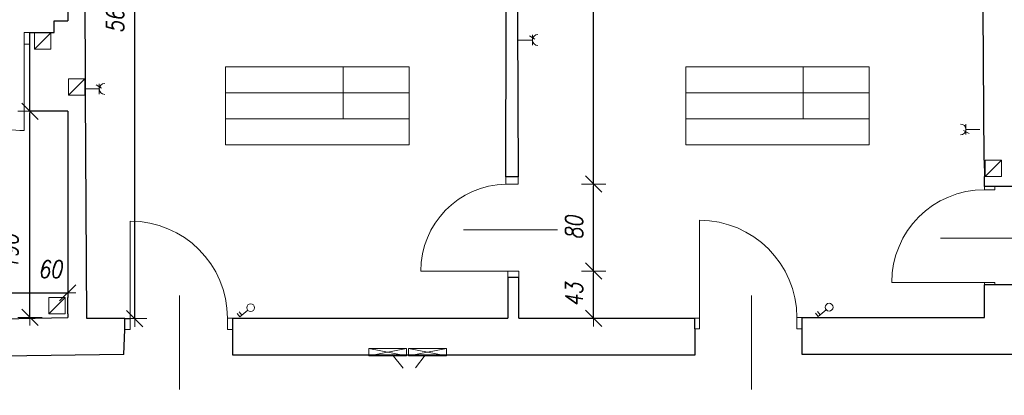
# Model space of a CAD drawing. Header units: millimetres. Extents: x -60479 to 14193, y -32440 to 949.
# Tile 31 of 68: x -43785 to -34708, y -8543 to -5076. Entities that reach past the tile are written whole.
import ezdxf

# ---------------------------------------------------------------- set-up
doc = ezdxf.new("R2010")
doc.units = ezdxf.units.MM
doc.header["$LTSCALE"] = 8
doc.layers.get('Defpoints').update_dxf_attribs({"lineweight": 0})
for name, color, linetype, lineweight in [('A_DIMEN', 7, 'Continuous', 0), ('BAM_OPISY POWIERZCHNI', 40, 'Continuous', 0), ('instalacje', 6, 'Continuous', 0), ('OTWARCIE WENTYLACJI', 255, 'Continuous', 0), ('parter_dzwi i okna', 3, 'Continuous', 0), ('parter_rzut', 7, 'Continuous', 30), ('wymiarowanie', 4, 'Continuous', 0)]:
    doc.layers.add(name, color=color, linetype=linetype, lineweight=lineweight)
doc.styles.add('ROMANS1', font='romans.shx', dxfattribs={"width": 0.8, "oblique": 10})
doc.dimstyles.new('NARCH100', dxfattribs={"dimscale": 100, "dimtxt": 1.6, "dimasz": 0.15, "dimexe": 0, "dimexo": 0, "dimgap": 1, "dimtad": 1, "dimdec": 0, "dimlfac": 0.1, "dimrnd": 1, "dimdsep": 46, "dimtxsty": 'ROMANS1', "dimblk": 'wym', "dimcen": -1.5, "dimse1": 1, "dimse2": 1, "dimclrd": 4, "dimclre": 4, "dimclrt": 3, "dimadec": 0, "dimazin": 0, "dimtfac": 0.04, "dimtdec": 0, "dimtmove": 2, "dimatfit": 3, "dimldrblk": 'wym', "dimfxl": 0, "dimtolj": 1, "dimarcsym": 0})

# ---------------------------------------------------------------- blocks, each defined once
blk = doc.blocks.new('wym')
at = {"layer": 'A_DIMEN', "color": 4, "ltscale": 100}
for p, q in [((0, -7.5), (0, 7.5)), ((-5, -5), (5, 5)), ((-5, 0), (5, 0))]:
    blk.add_line(p, q, dxfattribs=at)
blk = doc.blocks.new('*D690')
at = {"layer": 'Defpoints', "color": 0, "transparency": 16777216}
for p in [(-39182.5, -7397), (-38494.1, -7397), (-39182.5, -7831.9)]:
    blk.add_point(p, dxfattribs=at)
at = {"layer": 'instalacje', "color": 4, "lineweight": -2, "transparency": 16777216}
blk.add_line((-38494.1, -7816.9), (-38494.1, -7412), dxfattribs=at)
at = {"layer": 'instalacje', "color": 4, "lineweight": -2, "transparency": 16777216, "xscale": 15, "yscale": 15, "zscale": 15}
for p, rotation in [((-38494.1, -7397), 90), ((-38494.1, -7831.9), 270)]:
    blk.add_blockref('wym', p, dxfattribs=dict(at, rotation=rotation))
at = {"layer": 'instalacje', "color": 3, "transparency": 16777216, "insert": (-38674.1, -7614.5), "char_height": 160, "attachment_point": 5, "rotation": 90, "style": 'ROMANS1'}
blk.add_mtext('\\A1;43', dxfattribs=at)
blk = doc.blocks.new('*D691')
at = {"layer": 'Defpoints', "color": 0, "transparency": 16777216}
for p in [(-39189.8, -6593.8), (-38494.1, -6593.8), (-39182.5, -7397)]:
    blk.add_point(p, dxfattribs=at)
at = {"layer": 'instalacje', "color": 4, "lineweight": -2, "transparency": 16777216}
blk.add_line((-38494.1, -7382), (-38494.1, -6608.8), dxfattribs=at)
at = {"layer": 'instalacje', "color": 4, "lineweight": -2, "transparency": 16777216, "xscale": 15, "yscale": 15, "zscale": 15}
for p, rotation in [((-38494.1, -6593.8), 90), ((-38494.1, -7397), 270)]:
    blk.add_blockref('wym', p, dxfattribs=dict(at, rotation=rotation))
at = {"layer": 'instalacje', "color": 3, "transparency": 16777216, "insert": (-38674.1, -6995.4), "char_height": 160, "attachment_point": 5, "rotation": 90, "style": 'ROMANS1'}
blk.add_mtext('\\A1;80', dxfattribs=at)
blk = doc.blocks.new('*D692')
at = {"layer": 'Defpoints', "color": 0, "transparency": 16777216}
for p in [(-39207.1, -2226.1), (-38494.1, -2226.1), (-39189.8, -6593.8)]:
    blk.add_point(p, dxfattribs=at)
at = {"layer": 'instalacje', "color": 4, "lineweight": -2, "transparency": 16777216}
blk.add_line((-38494.1, -6578.8), (-38494.1, -2241.1), dxfattribs=at)
at = {"layer": 'instalacje', "color": 4, "lineweight": -2, "transparency": 16777216, "xscale": 15, "yscale": 15, "zscale": 15}
for p, rotation in [((-38494.1, -2226.1), 90), ((-38494.1, -6593.8), 270)]:
    blk.add_blockref('wym', p, dxfattribs=dict(at, rotation=rotation))
at = {"layer": 'instalacje', "color": 3, "transparency": 16777216, "insert": (-38674.1, -4409.9), "char_height": 160, "attachment_point": 5, "rotation": 90, "style": 'ROMANS1'}
blk.add_mtext('\\A1;437', dxfattribs=at)
blk = doc.blocks.new('*D693')
at = {"layer": 'Defpoints', "color": 0, "transparency": 16777216}
for p in [(-43187.9, -2234), (-42725, -2234), (-43167.4, -7835.7)]:
    blk.add_point(p, dxfattribs=at)
at = {"layer": 'instalacje', "color": 4, "lineweight": -2, "transparency": 16777216}
blk.add_line((-42725, -7820.7), (-42725, -2249), dxfattribs=at)
at = {"layer": 'instalacje', "color": 4, "lineweight": -2, "transparency": 16777216, "xscale": 15, "yscale": 15, "zscale": 15}
for p, rotation in [((-42725, -2234), 90), ((-42725, -7835.7), 270)]:
    blk.add_blockref('wym', p, dxfattribs=dict(at, rotation=rotation))
at = {"layer": 'instalacje', "color": 3, "transparency": 16777216, "insert": (-42905, -5034.8), "char_height": 160, "attachment_point": 5, "rotation": 90, "style": 'ROMANS1'}
blk.add_mtext('\\A1;560', dxfattribs=at)
blk = doc.blocks.new('*D694')
at = {"layer": 'Defpoints', "color": 0, "transparency": 16777216}
for p in [(-43690.2, -5921.1), (-43341.7, -5921.1), (-43341.7, -7824.6)]:
    blk.add_point(p, dxfattribs=at)
at = {"layer": 'instalacje', "color": 4, "lineweight": -2, "transparency": 16777216}
blk.add_line((-43690.2, -7809.6), (-43690.2, -5936.1), dxfattribs=at)
at = {"layer": 'instalacje', "color": 4, "lineweight": -2, "transparency": 16777216, "xscale": 15, "yscale": 15, "zscale": 15}
for p, rotation in [((-43690.2, -5921.1), 90), ((-43690.2, -7824.6), 270)]:
    blk.add_blockref('wym', p, dxfattribs=dict(at, rotation=rotation))
at = {"layer": 'instalacje', "color": 3, "transparency": 16777216, "insert": (-43879, -7218.9), "char_height": 160, "attachment_point": 5, "rotation": 90, "style": 'ROMANS1'}
blk.add_mtext('\\A1;190', dxfattribs=at)
blk = doc.blocks.new('*D697')
at = {"layer": 'Defpoints', "color": 0, "transparency": 16777216}
for p in [(-43341.7, -7597.2), (-43944.5, -7838.1), (-43341.7, -7824.6)]:
    blk.add_point(p, dxfattribs=at)
at = {"layer": 'instalacje', "color": 4, "lineweight": -2, "transparency": 16777216}
blk.add_line((-43929.5, -7597.2), (-43356.7, -7597.2), dxfattribs=at)
at = {"layer": 'instalacje', "color": 4, "lineweight": -2, "transparency": 16777216, "xscale": 15, "yscale": 15, "zscale": 15, "rotation": 179.9999999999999}
blk.add_blockref('wym', (-43944.5, -7597.2), dxfattribs=at)
at = {"layer": 'instalacje', "color": 4, "lineweight": -2, "transparency": 16777216, "xscale": 15, "yscale": 15, "zscale": 15}
blk.add_blockref('wym', (-43341.7, -7597.2), dxfattribs=at)
at = {"layer": 'instalacje', "color": 3, "transparency": 16777216, "insert": (-43504.3, -7379.2), "char_height": 160, "attachment_point": 5, "style": 'ROMANS1'}
blk.add_mtext('\\A1;60', dxfattribs=at)
blk = doc.blocks.new('*D632')
at = {"layer": 'Defpoints', "color": 0, "transparency": 16777216}
for p in [(-42767.2, -7935.7), (-43976.1, -8172.4), (-42767.2, -9200.1)]:
    blk.add_point(p, dxfattribs=at)
at = {"layer": 'instalacje', "color": 4, "lineweight": -2, "transparency": 16777216}
blk.add_line((-43961.1, -9200.1), (-42782.2, -9200.1), dxfattribs=at)
at = {"layer": 'instalacje', "color": 4, "lineweight": -2, "transparency": 16777216, "xscale": 15, "yscale": 15, "zscale": 15, "rotation": 179.9999999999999}
blk.add_blockref('wym', (-43976.1, -9200.1), dxfattribs=at)
at = {"layer": 'instalacje', "color": 4, "lineweight": -2, "transparency": 16777216, "xscale": 15, "yscale": 15, "zscale": 15}
blk.add_blockref('wym', (-42767.2, -9200.1), dxfattribs=at)
at = {"layer": 'instalacje', "color": 3, "transparency": 16777216, "insert": (-43371.7, -9020.1), "char_height": 160, "attachment_point": 5, "style": 'ROMANS1'}
blk.add_mtext('\\A1;121', dxfattribs=at)
blk = doc.blocks.new('*D633')
at = {"layer": 'Defpoints', "color": 0, "transparency": 16777216}
for p in [(-42767.2, -7935.7), (-41870.1, -7935.7), (-41870.1, -9200.1)]:
    blk.add_point(p, dxfattribs=at)
at = {"layer": 'instalacje', "color": 4, "lineweight": -2, "transparency": 16777216}
blk.add_line((-42752.2, -9200.1), (-41885.1, -9200.1), dxfattribs=at)
at = {"layer": 'instalacje', "color": 4, "lineweight": -2, "transparency": 16777216, "xscale": 15, "yscale": 15, "zscale": 15, "rotation": 179.9999999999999}
blk.add_blockref('wym', (-42767.2, -9200.1), dxfattribs=at)
at = {"layer": 'instalacje', "color": 4, "lineweight": -2, "transparency": 16777216, "xscale": 15, "yscale": 15, "zscale": 15}
blk.add_blockref('wym', (-41870.1, -9200.1), dxfattribs=at)
at = {"layer": 'instalacje', "color": 3, "transparency": 16777216, "insert": (-42318.7, -9020.1), "char_height": 160, "attachment_point": 5, "style": 'ROMANS1'}
blk.add_mtext('\\A1;90', dxfattribs=at)
blk = doc.blocks.new('*D634')
at = {"layer": 'Defpoints', "color": 0, "transparency": 16777216}
for p in [(-41870.1, -7935.7), (-37517.1, -7928.9), (-37517.1, -9200.1)]:
    blk.add_point(p, dxfattribs=at)
at = {"layer": 'instalacje', "color": 4, "lineweight": -2, "transparency": 16777216}
blk.add_line((-41855.1, -9200.1), (-37532.1, -9200.1), dxfattribs=at)
at = {"layer": 'instalacje', "color": 4, "lineweight": -2, "transparency": 16777216, "xscale": 15, "yscale": 15, "zscale": 15, "rotation": 179.9999999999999}
blk.add_blockref('wym', (-41870.1, -9200.1), dxfattribs=at)
at = {"layer": 'instalacje', "color": 4, "lineweight": -2, "transparency": 16777216, "xscale": 15, "yscale": 15, "zscale": 15}
blk.add_blockref('wym', (-37517.1, -9200.1), dxfattribs=at)
at = {"layer": 'instalacje', "color": 3, "transparency": 16777216, "insert": (-39693.6, -9020.1), "char_height": 160, "attachment_point": 5, "style": 'ROMANS1'}
blk.add_mtext('\\A1;435', dxfattribs=at)
blk = doc.blocks.new('*D635')
at = {"layer": 'Defpoints', "color": 0, "transparency": 16777216}
for p in [(-37517.1, -7928.9), (-36619.9, -7928.9), (-36619.9, -9200.1)]:
    blk.add_point(p, dxfattribs=at)
at = {"layer": 'instalacje', "color": 4, "lineweight": -2, "transparency": 16777216}
blk.add_line((-37502.1, -9200.1), (-36634.9, -9200.1), dxfattribs=at)
at = {"layer": 'instalacje', "color": 4, "lineweight": -2, "transparency": 16777216, "xscale": 15, "yscale": 15, "zscale": 15, "rotation": 179.9999999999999}
blk.add_blockref('wym', (-37517.1, -9200.1), dxfattribs=at)
at = {"layer": 'instalacje', "color": 4, "lineweight": -2, "transparency": 16777216, "xscale": 15, "yscale": 15, "zscale": 15}
blk.add_blockref('wym', (-36619.9, -9200.1), dxfattribs=at)
at = {"layer": 'instalacje', "color": 3, "transparency": 16777216, "insert": (-37068.5, -9020.1), "char_height": 160, "attachment_point": 5, "style": 'ROMANS1'}
blk.add_mtext('\\A1;90', dxfattribs=at)
blk = doc.blocks.new('*D636')
at = {"layer": 'Defpoints', "color": 0, "transparency": 16777216}
for p in [(-36619.9, -7928.9), (-29830.3, -8157.1), (-29830.3, -9200.1)]:
    blk.add_point(p, dxfattribs=at)
at = {"layer": 'instalacje', "color": 4, "lineweight": -2, "transparency": 16777216}
blk.add_line((-36604.9, -9200.1), (-29845.3, -9200.1), dxfattribs=at)
at = {"layer": 'instalacje', "color": 4, "lineweight": -2, "transparency": 16777216, "xscale": 15, "yscale": 15, "zscale": 15, "rotation": 179.9999999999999}
blk.add_blockref('wym', (-36619.9, -9200.1), dxfattribs=at)
at = {"layer": 'instalacje', "color": 4, "lineweight": -2, "transparency": 16777216, "xscale": 15, "yscale": 15, "zscale": 15}
blk.add_blockref('wym', (-29830.3, -9200.1), dxfattribs=at)
at = {"layer": 'instalacje', "color": 3, "transparency": 16777216, "insert": (-33225.1, -9020.1), "char_height": 160, "attachment_point": 5, "style": 'ROMANS1'}
blk.add_mtext('\\A1;679', dxfattribs=at)

msp = doc.modelspace()

# ---------------------------------------------------------------- linework, layer by layer
at = {"layer": 'BAM_OPISY POWIERZCHNI'}
for p, q in [((-40804.4, -5511.4), (-40804.4, -5991.4)), ((-36561.5, -5511.4), (-36561.5, -5991.4))]:
    msp.add_line(p, q, dxfattribs=at)
for points in [[(-41886.5, -5511.4), (-41886.5, -5991.4), (-40195.9, -5991.4), (-40195.9, -5511.4)], [(-41886.5, -5511.4), (-40195.9, -5511.4)], [(-37643.5, -5511.4), (-37643.5, -5991.4), (-35952.9, -5991.4), (-35952.9, -5511.4)], [(-37643.5, -5511.4), (-35952.9, -5511.4)], [(-40195.9, -5751.4), (-41886.5, -5751.4)], [(-35952.9, -5751.4), (-37643.5, -5751.4)], [(-41886.5, -5991.4), (-41886.5, -6231.4), (-40195.9, -6231.4), (-40195.9, -5991.4)], [(-37643.5, -5991.4), (-37643.5, -6231.4), (-35952.9, -6231.4), (-35952.9, -5991.4)]]:
    msp.add_lwpolyline(points, dxfattribs=at)
at = {"layer": 'instalacje'}
for p, q in [((-43649.6, -5348.4), (-43499.1, -5198)), ((-43499.1, -5198), (-43649.6, -5198)), ((-43649.6, -5198), (-43649.6, -5348.4)), ((-43499.1, -5348.4), (-43499.1, -5198)), ((-43649.6, -5348.4), (-43499.1, -5348.4)), ((-43333.9, -5772.8), (-43183.4, -5622.4)), ((-43183.4, -5622.4), (-43333.9, -5622.4)), ((-43333.9, -5622.4), (-43333.9, -5772.8)), ((-43183.4, -5772.8), (-43183.4, -5622.4)), ((-43333.9, -5772.8), (-43183.4, -5772.8)), ((-34883.6, -6522.2), (-34733, -6371.8)), ((-34733, -6371.8), (-34883.6, -6371.8)), ((-34883.6, -6371.8), (-34883.6, -6522.2)), ((-34733, -6522.2), (-34733, -6371.8)), ((-34883.6, -6522.2), (-34733, -6522.2)), ((-43515.1, -7790.1), (-43364.6, -7639.8)), ((-43364.6, -7639.8), (-43515.1, -7639.8)), ((-43515.1, -7639.8), (-43515.1, -7790.1)), ((-43364.6, -7790.1), (-43364.6, -7639.8)), ((-43515.1, -7790.1), (-43364.6, -7790.1)), ((-41755.8, -7819), (-41781.1, -7788.8)), ((-41737.7, -7803.8), (-41763, -7773.6)), ((-41683.1, -7758.1), (-41755.8, -7819)), ((-36422.8, -7814.7), (-36448.1, -7784.5)), ((-36404.6, -7799.5), (-36429.9, -7769.3)), ((-36350, -7753.8), (-36422.8, -7814.7)), ((-40565.9, -8112.3), (-40218.1, -8179.6)), ((-40565.9, -8112.3), (-40565.9, -8179.6)), ((-40218.1, -8112.3), (-40565.9, -8112.3)), ((-40218.1, -8112.3), (-40565.9, -8179.6)), ((-40218.1, -8179.6), (-40218.1, -8112.3)), ((-40199.3, -8112.3), (-39851.5, -8179.6)), ((-40199.3, -8112.3), (-40199.3, -8179.6)), ((-39851.5, -8112.3), (-40199.3, -8112.3)), ((-39851.5, -8112.3), (-40199.3, -8179.6)), ((-39851.5, -8179.6), (-39851.5, -8112.3)), ((-40565.9, -8179.6), (-40218.1, -8179.6)), ((-40199.3, -8179.6), (-39851.5, -8179.6))]:
    msp.add_line(p, q, dxfattribs=at)
for points in [[(-39057.2, -5263.8), (-39185.2, -5263.8)], [(-39035.6, -5255.1), (-39085.4, -5225.2)], [(-39057.2, -5215.8), (-39057.2, -5311.7)], [(-43051.8, -5715.7), (-43179.8, -5715.7)], [(-43030.3, -5707), (-43080, -5677.2)], [(-43051.8, -5667.7), (-43051.8, -5763.6)], [(-35061.3, -6137.3), (-35061.3, -6041.4)], [(-35082.8, -6098), (-35033.1, -6127.8)], [(-35061.3, -6089.3), (-34933.3, -6089.3)], [(-40250.9, -8293.8), (-40350.1, -8166.7)], [(-40136.4, -8289.5), (-40048.5, -8174.1)]]:
    msp.add_lwpolyline(points, dxfattribs=at)
for centre in [(-41655.7, -7734.5), (-36322.6, -7730.2)]:
    msp.add_circle(centre, 36.2, dxfattribs=at)
for centre, start, end in [((-39007, -5263.8), 90, 270), ((-43001.6, -5715.7), 90, 270), ((-35111.5, -6089.3), 270, 90)]:
    msp.add_arc(centre, 50.2, start, end, dxfattribs=at)
at = {"layer": 'OTWARCIE WENTYLACJI'}
for points in [[(-43499.1, -5195), (-43649.6, -5195)], [(-43177, -5772.8), (-43177.7, -5622.4)], [(-34890.7, -6522.2), (-34891.8, -6371.8)]]:
    msp.add_lwpolyline(points, dxfattribs=at)
at = {"layer": 'parter_dzwi i okna'}
for p, q in [((-42767.2, -7935.7), (-42767.2, -7831.9)), ((-37517.1, -7928.9), (-37517.1, -7825.2)), ((-42815.2, -7935.7), (-42767.2, -7935.7)), ((-37561, -7928.9), (-37517.1, -7928.9))]:
    msp.add_line(p, q, dxfattribs=at)
for points in [[(-43743.7, -5195), (-43743.7, -5302.8)], [(-43743.7, -5195), (-43690.2, -5195)], [(-43743.7, -5302.8), (-43690.2, -5302.8)], [(-43743.7, -5302.8), (-43743.7, -6100)], [(-39302.9, -6593.8), (-39302.8, -6527.8)], [(-39189.8, -6593.8), (-39190.1, -6528)], [(-39189.8, -6593.8), (-39302.9, -6593.8)], [(-34890.1, -6646.1), (-34890.1, -6614.7)], [(-34795.3, -6646.1), (-34795.3, -6614.7)], [(-34795.3, -6646.1), (-34890.1, -6646.1)], [(-42767.2, -7831.9), (-42767.2, -6934.8)], [(-37517.1, -7825.2), (-37517.1, -6928.1)], [(-39284.4, -7397), (-40087.6, -7397)], [(-39182.5, -7397), (-39284.4, -7397)], [(-39284.4, -7455), (-39284.4, -7397)], [(-39182.5, -7455), (-39182.5, -7397)], [(-34890.1, -7501.6), (-35745.6, -7501.6)], [(-34890.1, -7501.6), (-34795.3, -7501.6)], [(-34890.1, -7501.6), (-34890.1, -7524)], [(-34795.3, -7501.6), (-34795.3, -7524)], [(-34890.1, -7552.6), (-34890.1, -7594.8)], [(-42815.2, -7838.7), (-42767.2, -7838.7)], [(-41820.2, -7831.9), (-41870.1, -7831.9), (-41870.1, -7935.7), (-41820.2, -7935.7)], [(-37561, -7831.9), (-37517.1, -7831.9)], [(-36570, -7825.2), (-36619.9, -7825.2), (-36619.9, -7928.9), (-36570, -7928.9)]]:
    msp.add_lwpolyline(points, dxfattribs=at)
for centre, radius, start, end in [((-43752.3, -5311.4), 788.6, 180, 270.6258), ((-39284.2, -7397), 803.4, 91.33169, 180), ((-34890.1, -7501.6), 855.5, 90, 180), ((-42767.2, -7831.9), 897.1, 0, 90), ((-37517.1, -7825.2), 897.1, 0, 90)]:
    msp.add_arc(centre, radius, start, end, dxfattribs=at)
at = {"layer": 'parter_rzut'}
for points in [[(-43177.7, -5622.4), (-43187.9, -3416.5), (-43187.9, -2234)], [(-39302.8, -6527.8), (-39295.2, -2226)], [(-39207.1, -2226.1), (-39190.1, -6528)], [(-34891.8, -6371.8), (-34921.5, -2218.3), (-35864.5, -2218.3)], [(-43341.7, -2410.2), (-43341.7, -5086.3)], [(-43499.1, -5195), (-43466.9, -5195), (-43466.9, -5086.3), (-43341.7, -5086.3)], [(-43341.7, -5921.1), (-43690.2, -5921.1), (-43690.2, -5195), (-43649.6, -5195)], [(-42815.2, -7936), (-42815.2, -7835.7), (-43167.4, -7835.7), (-43177, -5772.8)], [(-43341.7, -5921.1), (-43341.7, -7639.8)], [(-39190.1, -6528), (-39302.8, -6527.8)], [(-34890.1, -6614.7), (-34890.7, -6522.2)], [(-34795.4, -6614.7), (-34890.1, -6614.7)], [(-34373.3, -6614.7), (-34795.3, -6614.7)], [(-39284.4, -7455), (-39284.4, -7831.9)], [(-39182.5, -7455), (-39284.4, -7455)], [(-39182.5, -7831.9), (-39182.5, -7455)], [(-29880.5, -8167.7), (-32582.3, -8167.7), (-36570, -8167.7), (-36570, -7825.2), (-36317.6, -7825.2), (-34890.1, -7825.2), (-34890.1, -7524)], [(-34373.3, -7839.5), (-34607.2, -7839.5), (-34607.2, -7524), (-34890.1, -7524)], [(-43341.7, -7790.1), (-43341.7, -7639.8)], [(-43341.7, -7790.1), (-43341.7, -7824.6)], [(-42824.9, -8168), (-43944.5, -8183.4), (-43944.5, -7838.1), (-43341.7, -7824.6)], [(-41820.2, -7860.1), (-41820.2, -7831.9), (-39284.4, -7831.9)], [(-37561, -7928.9), (-37561, -8174.1), (-41820.2, -8174.1), (-41820.2, -7860.1)], [(-39182.5, -7831.9), (-37561, -7831.9)], [(-37561, -7928.9), (-37561, -7831.9)], [(-42824.9, -8168), (-42815.2, -7936)]]:
    msp.add_lwpolyline(points, dxfattribs=at)
at = {"layer": 'wymiarowanie'}
for points in [[(-39693.5, -7015.9), (-38826.4, -7016.8)], [(-35295.9, -7091.5), (-34428.8, -7092.4)], [(-42311.4, -8488.6), (-42310.5, -7621.5)], [(-37037.9, -8488.6), (-37037, -7621.5)]]:
    msp.add_lwpolyline(points, dxfattribs=at)

# ---------------------------------------------------------------- dimensions: what is measured, and where the dimension line sits
at = {"layer": 'instalacje'}
for base, p1, p2, picture, middle in [((-42725, -2234), (-43167.4, -7835.7), (-43187.9, -2234), '*D693', (-42905, -5034.8)), ((-38494.1, -2226.1), (-39189.8, -6593.8), (-39207.1, -2226.1), '*D692', (-38674.1, -4409.9)), ((-38494.1, -6593.8), (-39182.5, -7397), (-39189.8, -6593.8), '*D691', (-38674.1, -6995.4)), ((-38494.1, -7397), (-39182.5, -7831.9), (-39182.5, -7397), '*D690', (-38674.1, -7614.5))]:
    dim = msp.add_linear_dim(base=base, p1=p1, p2=p2, angle=90, dimstyle='NARCH100', dxfattribs=at)
    dim.commit()
    dim.dimension.update_dxf_attribs({"geometry": picture, "text_midpoint": middle})
dim = msp.add_linear_dim(base=(-43690.2, -5921.1), p1=(-43341.7, -7824.6), p2=(-43341.7, -5921.1), angle=90, dimstyle='NARCH100', dxfattribs=at)
dim.commit()
dim.dimension.update_dxf_attribs({"geometry": '*D694', "text_midpoint": (-43879, -7218.9), "dimtype": 160})
dim = msp.add_linear_dim(base=(-43341.7, -7597.2), p1=(-43944.5, -7838.1), p2=(-43341.7, -7824.6), dimstyle='NARCH100', dxfattribs=at)
dim.commit()
dim.dimension.update_dxf_attribs({"geometry": '*D697', "text_midpoint": (-43504.3, -7379.2), "dimtype": 160})
for base, p1, p2, picture, middle in [((-42767.2, -9200.1), (-43976.1, -8172.4), (-42767.2, -7935.7), '*D632', (-43371.7, -9020.1)), ((-41870.1, -9200.1), (-42767.2, -7935.7), (-41870.1, -7935.7), '*D633', (-42318.7, -9020.1)), ((-37517.1, -9200.1), (-41870.1, -7935.7), (-37517.1, -7928.9), '*D634', (-39693.6, -9020.1)), ((-36619.9, -9200.1), (-37517.1, -7928.9), (-36619.9, -7928.9), '*D635', (-37068.5, -9020.1)), ((-29830.3, -9200.1), (-36619.9, -7928.9), (-29830.3, -8157.1), '*D636', (-33225.1, -9020.1))]:
    dim = msp.add_linear_dim(base=base, p1=p1, p2=p2, dimstyle='NARCH100', dxfattribs=at)
    dim.commit()
    dim.dimension.update_dxf_attribs({"geometry": picture, "text_midpoint": middle})

doc.saveas('drawing.dxf')
